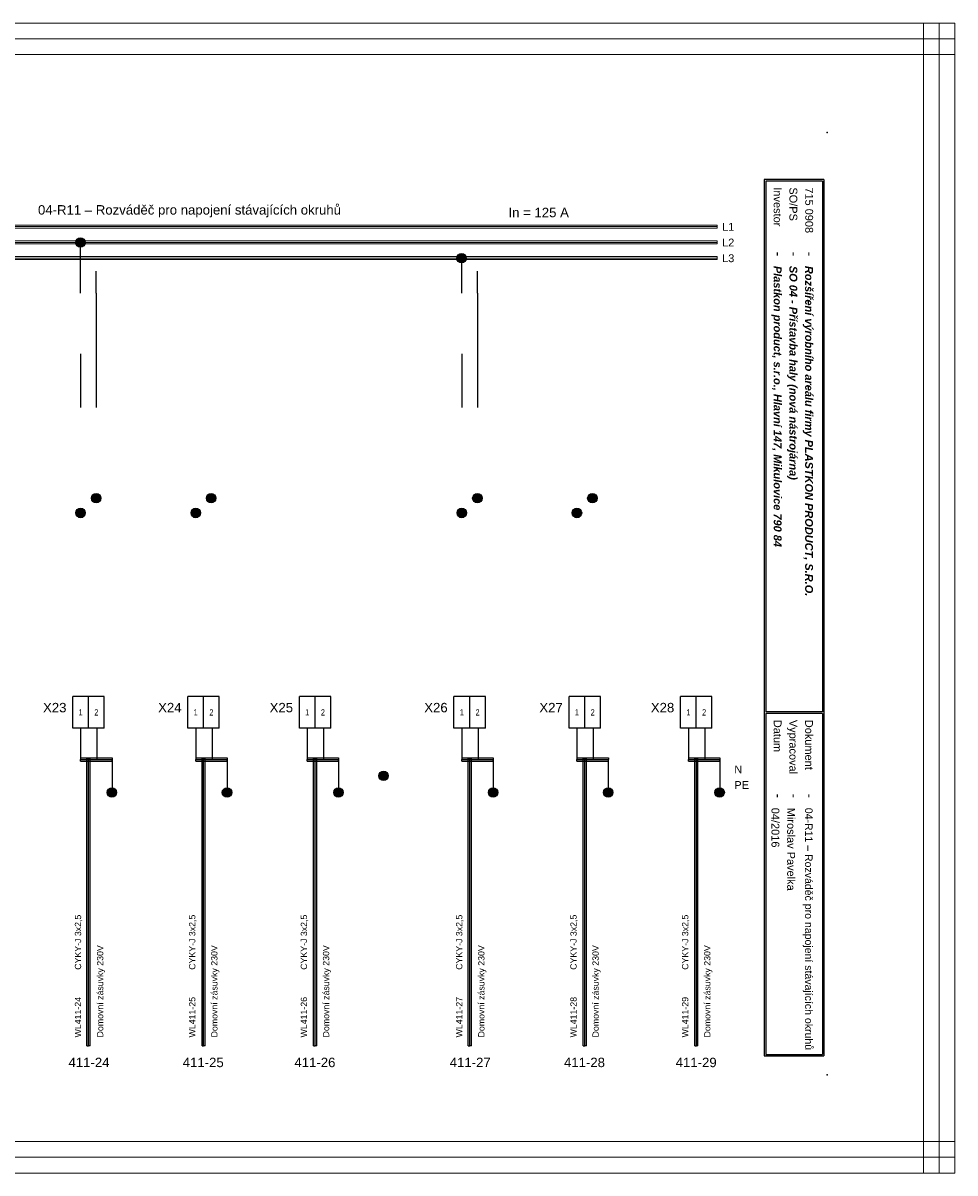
# Model space of a CAD drawing. Extents: x -1152 to 4054, y -4939 to -4246.
# Tile 9 of 19: x 1186 to 1483, y -4939 to -4573. Entities that reach past the tile are written whole.
import ezdxf
from ezdxf.enums import TextEntityAlignment as Align

# ---------------------------------------------------------------- set-up
doc = ezdxf.new("R2010")
doc.units = 0
doc.header["$MEASUREMENT"] = 0
for name, color, linetype in [('1-KRESBA', 7, 'Continuous'), ('__Bílá', 7, 'Continuous'), ('__Oranžová', 30, 'Continuous'), ('__Rudá 010', 10, 'Continuous'), ('__Vínová 220', 220, 'Continuous'), ('__Zelená', 3, 'Continuous')]:
    doc.layers.add(name, color=color, linetype=linetype)
doc.styles.add('Arial', font='arial.ttf')
doc.styles.add('GENERATED_STYLE_1', font='arial.ttf')

# ---------------------------------------------------------------- blocks, each defined once
blk = doc.blocks.new('L0001A02')
at = {"linetype": 'Continuous'}
h = blk.add_hatch(color=256, dxfattribs=at)
edge = h.paths.add_edge_path()
edge.add_arc((0, 0), 1.5, 0, 360)
blk.add_circle((0, 0), 1.5)

msp = doc.modelspace()

# ---------------------------------------------------------------- linework, layer by layer
for p, q in [((1206.75, -4787.73), (1201.75, -4787.73)), ((1201.75, -4797.73), (1201.75, -4787.73)), ((1206.75, -4797.73), (1206.75, -4787.73)), ((1211.75, -4787.73), (1206.75, -4787.73)), ((1206.75, -4797.73), (1206.75, -4787.73)), ((1211.75, -4797.73), (1211.75, -4787.73)), ((1243.38, -4787.73), (1238.38, -4787.73)), ((1238.38, -4797.73), (1238.38, -4787.73)), ((1243.38, -4797.73), (1243.38, -4787.73)), ((1248.38, -4787.73), (1243.38, -4787.73)), ((1243.38, -4797.73), (1243.38, -4787.73)), ((1248.38, -4797.73), (1248.38, -4787.73)), ((1278.86, -4787.73), (1273.86, -4787.73)), ((1273.86, -4797.73), (1273.86, -4787.73)), ((1278.86, -4797.73), (1278.86, -4787.73)), ((1283.86, -4787.73), (1278.86, -4787.73)), ((1278.86, -4797.73), (1278.86, -4787.73)), ((1283.86, -4797.73), (1283.86, -4787.73)), ((1328.07, -4787.73), (1323.07, -4787.73)), ((1323.07, -4797.73), (1323.07, -4787.73)), ((1328.07, -4797.73), (1328.07, -4787.73)), ((1333.07, -4787.73), (1328.07, -4787.73)), ((1328.07, -4797.73), (1328.07, -4787.73)), ((1333.07, -4797.73), (1333.07, -4787.73)), ((1364.7, -4787.73), (1359.7, -4787.73)), ((1359.7, -4797.73), (1359.7, -4787.73)), ((1364.7, -4797.73), (1364.7, -4787.73)), ((1369.7, -4787.73), (1364.7, -4787.73)), ((1364.7, -4797.73), (1364.7, -4787.73)), ((1369.7, -4797.73), (1369.7, -4787.73)), ((1400.18, -4787.73), (1395.18, -4787.73)), ((1395.18, -4797.73), (1395.18, -4787.73)), ((1400.18, -4797.73), (1400.18, -4787.73)), ((1405.18, -4787.73), (1400.18, -4787.73)), ((1400.18, -4797.73), (1400.18, -4787.73)), ((1405.18, -4797.73), (1405.18, -4787.73)), ((1206.75, -4797.73), (1201.75, -4797.73)), ((1211.75, -4797.73), (1206.75, -4797.73)), ((1243.38, -4797.73), (1238.38, -4797.73)), ((1248.38, -4797.73), (1243.38, -4797.73)), ((1278.86, -4797.73), (1273.86, -4797.73)), ((1283.86, -4797.73), (1278.86, -4797.73)), ((1328.07, -4797.73), (1323.07, -4797.73)), ((1333.07, -4797.73), (1328.07, -4797.73)), ((1364.7, -4797.73), (1359.7, -4797.73)), ((1369.7, -4797.73), (1364.7, -4797.73)), ((1400.18, -4797.73), (1395.18, -4797.73)), ((1405.18, -4797.73), (1400.18, -4797.73))]:
    msp.add_line(p, q)
at = {"layer": '1-KRESBA'}
for p, q in [((1204.25, -4659.3), (1204.25, -4642.91)), ((1325.57, -4659.3), (1325.57, -4648.14)), ((1209.25, -4659.3), (1209.25, -4652.27)), ((1330.57, -4659.3), (1330.57, -4652.27)), ((1209.25, -4659.3), (1209.25, -4695.66)), ((1330.57, -4659.3), (1330.57, -4695.66)), ((1204.25, -4678.65), (1204.25, -4695.66)), ((1325.57, -4678.65), (1325.57, -4695.66)), ((1204.25, -4797.73), (1204.25, -4807.73)), ((1209.45, -4797.73), (1209.45, -4807.73)), ((1240.88, -4797.73), (1240.88, -4807.73)), ((1246.07, -4797.73), (1246.07, -4807.73)), ((1276.36, -4797.73), (1276.36, -4807.73)), ((1281.55, -4797.73), (1281.55, -4807.73)), ((1325.57, -4797.73), (1325.57, -4807.73)), ((1330.77, -4797.73), (1330.77, -4807.73)), ((1362.2, -4797.73), (1362.2, -4807.73)), ((1367.39, -4797.73), (1367.39, -4807.73)), ((1397.68, -4797.73), (1397.68, -4807.73)), ((1402.87, -4797.73), (1402.87, -4807.73)), ((1204.25, -4807.23), (1204.25, -4807.73)), ((1204.25, -4807.23), (1214.25, -4807.23)), ((1204.25, -4808.23), (1204.25, -4807.73)), ((1204.25, -4807.73), (1214.25, -4807.73)), ((1204.25, -4808.23), (1214.25, -4808.23)), ((1206.28, -4898.94), (1206.28, -4807.52)), ((1206.28, -4807.52), (1206.78, -4807.52)), ((1206.78, -4898.94), (1206.78, -4807.52)), ((1207.28, -4807.52), (1206.78, -4807.52)), ((1207.28, -4898.94), (1207.28, -4807.52)), ((1214.24, -4807.73), (1214.24, -4817.73)), ((1214.25, -4807.23), (1214.25, -4807.73)), ((1214.25, -4808.23), (1214.25, -4807.73)), ((1240.88, -4807.23), (1240.88, -4807.73)), ((1240.88, -4807.23), (1250.88, -4807.23)), ((1240.88, -4808.23), (1240.88, -4807.73)), ((1240.88, -4807.73), (1250.88, -4807.73)), ((1240.88, -4808.23), (1250.88, -4808.23)), ((1242.91, -4898.94), (1242.91, -4807.52)), ((1242.91, -4807.52), (1243.41, -4807.52)), ((1243.41, -4898.94), (1243.41, -4807.52)), ((1243.91, -4807.52), (1243.41, -4807.52)), ((1243.91, -4898.94), (1243.91, -4807.52)), ((1250.87, -4807.73), (1250.87, -4817.73)), ((1250.88, -4807.23), (1250.88, -4807.73)), ((1250.88, -4808.23), (1250.88, -4807.73)), ((1276.36, -4807.23), (1276.36, -4807.73)), ((1276.36, -4807.23), (1286.36, -4807.23)), ((1276.36, -4808.23), (1276.36, -4807.73)), ((1276.36, -4807.73), (1286.36, -4807.73)), ((1276.36, -4808.23), (1286.36, -4808.23)), ((1278.39, -4898.94), (1278.39, -4807.52)), ((1278.39, -4807.52), (1278.89, -4807.52)), ((1278.89, -4898.94), (1278.89, -4807.52)), ((1279.39, -4807.52), (1278.89, -4807.52)), ((1279.39, -4898.94), (1279.39, -4807.52)), ((1286.35, -4807.73), (1286.35, -4817.73)), ((1286.36, -4807.23), (1286.36, -4807.73)), ((1286.36, -4808.23), (1286.36, -4807.73)), ((1325.57, -4807.23), (1325.57, -4807.73)), ((1325.57, -4807.23), (1335.57, -4807.23)), ((1325.57, -4808.23), (1325.57, -4807.73)), ((1325.57, -4807.73), (1335.57, -4807.73)), ((1325.57, -4808.23), (1335.57, -4808.23)), ((1327.6, -4898.94), (1327.6, -4807.52)), ((1327.6, -4807.52), (1328.1, -4807.52)), ((1328.1, -4898.94), (1328.1, -4807.52)), ((1328.6, -4807.52), (1328.1, -4807.52)), ((1328.6, -4898.94), (1328.6, -4807.52)), ((1335.57, -4807.23), (1335.57, -4807.73)), ((1335.57, -4808.23), (1335.57, -4807.73)), ((1335.57, -4807.73), (1335.57, -4817.73)), ((1362.2, -4807.23), (1362.2, -4807.73)), ((1362.2, -4807.23), (1372.2, -4807.23)), ((1362.2, -4808.23), (1362.2, -4807.73)), ((1362.2, -4807.73), (1372.2, -4807.73)), ((1362.2, -4808.23), (1372.2, -4808.23)), ((1364.23, -4898.94), (1364.23, -4807.52)), ((1364.23, -4807.52), (1364.73, -4807.52)), ((1364.73, -4898.94), (1364.73, -4807.52)), ((1365.23, -4807.52), (1364.73, -4807.52)), ((1365.23, -4898.94), (1365.23, -4807.52)), ((1372.19, -4807.73), (1372.19, -4817.73)), ((1372.2, -4807.23), (1372.2, -4807.73)), ((1372.2, -4808.23), (1372.2, -4807.73)), ((1397.68, -4807.23), (1397.68, -4807.73)), ((1397.68, -4807.23), (1407.68, -4807.23)), ((1397.68, -4808.23), (1397.68, -4807.73)), ((1397.68, -4807.73), (1407.68, -4807.73)), ((1397.68, -4808.23), (1407.68, -4808.23)), ((1399.71, -4898.94), (1399.71, -4807.52)), ((1399.71, -4807.52), (1400.21, -4807.52)), ((1400.21, -4898.94), (1400.21, -4807.52)), ((1400.71, -4807.52), (1400.21, -4807.52)), ((1400.71, -4898.94), (1400.71, -4807.52)), ((1407.67, -4807.73), (1407.67, -4817.73)), ((1407.68, -4807.23), (1407.68, -4807.73)), ((1407.68, -4808.23), (1407.68, -4807.73)), ((1206.28, -4898.94), (1206.78, -4898.94)), ((1207.28, -4898.94), (1206.78, -4898.94)), ((1242.91, -4898.94), (1243.41, -4898.94)), ((1243.91, -4898.94), (1243.41, -4898.94)), ((1278.39, -4898.94), (1278.89, -4898.94)), ((1279.39, -4898.94), (1278.89, -4898.94)), ((1327.6, -4898.94), (1328.1, -4898.94)), ((1328.6, -4898.94), (1328.1, -4898.94)), ((1364.23, -4898.94), (1364.73, -4898.94)), ((1365.23, -4898.94), (1364.73, -4898.94)), ((1399.71, -4898.94), (1400.21, -4898.94)), ((1400.71, -4898.94), (1400.21, -4898.94))]:
    msp.add_line(p, q, dxfattribs=at)
at = {"layer": '__Bílá'}
for p, q in [((1440.83, -4623.12), (1421.83, -4623.12)), ((1421.83, -4623.12), (1421.83, -4902.12)), ((1440.83, -4623.12), (1440.83, -4902.12)), ((1440.33, -4623.62), (1422.33, -4623.62)), ((1422.33, -4623.62), (1422.33, -4792.62)), ((1440.33, -4623.62), (1440.33, -4792.62)), ((1440.33, -4792.62), (1422.33, -4792.62)), ((1440.33, -4793.12), (1422.33, -4793.12)), ((1422.33, -4793.12), (1422.33, -4901.62)), ((1440.33, -4793.12), (1440.33, -4901.62)), ((1422.33, -4901.62), (1440.33, -4901.62)), ((1421.83, -4902.12), (1440.83, -4902.12))]:
    msp.add_line(p, q, dxfattribs=at)
for p in [(1441.83, -4608.12), (1441.83, -4908.12)]:
    msp.add_point(p, dxfattribs=at)
at = {"layer": '__Oranžová', "lineweight": 0}
for p, q in [((1051.83, -4637.62), (1406.83, -4637.62)), ((1051.83, -4638.12), (1406.83, -4638.12)), ((1406.83, -4637.62), (1406.83, -4638.12)), ((1406.83, -4638.62), (1406.83, -4638.12)), ((1051.83, -4638.62), (1406.83, -4638.62)), ((1051.83, -4642.62), (1406.83, -4642.62)), ((1051.83, -4643.12), (1406.83, -4643.12)), ((1051.83, -4643.62), (1406.83, -4643.62)), ((1406.83, -4642.62), (1406.83, -4643.12)), ((1406.83, -4643.62), (1406.83, -4643.12)), ((1051.83, -4647.62), (1406.83, -4647.62)), ((1051.83, -4648.12), (1406.83, -4648.12)), ((1051.83, -4648.62), (1406.83, -4648.62)), ((1406.83, -4647.62), (1406.83, -4648.12)), ((1406.83, -4648.62), (1406.83, -4648.12))]:
    msp.add_line(p, q, dxfattribs=at)
at = {"layer": '__Vínová 220', "lineweight": 0}
for p, q in [((986.12, -4573.3), (1482.52, -4573.3)), ((1472.52, -4939.38), (1472.52, -4573.3)), ((1472.52, -4573.3), (1477.52, -4573.3)), ((1477.52, -4939.38), (1477.52, -4573.3)), ((1482.52, -4573.3), (1477.52, -4573.3)), ((1482.52, -4573.3), (1482.52, -4578.3)), ((1482.52, -4939.38), (1482.52, -4573.3)), ((986.12, -4578.3), (1482.52, -4578.3)), ((1482.52, -4583.3), (1482.52, -4578.3)), ((986.12, -4583.3), (1482.52, -4583.3)), ((986.12, -4929.38), (1482.52, -4929.38)), ((1482.52, -4929.38), (1482.52, -4934.38)), ((986.12, -4934.38), (1482.52, -4934.38)), ((1482.52, -4939.38), (1482.52, -4934.38)), ((986.12, -4939.38), (1482.52, -4939.38)), ((1472.52, -4939.38), (1477.52, -4939.38)), ((1482.52, -4939.38), (1477.52, -4939.38))]:
    msp.add_line(p, q, dxfattribs=at)

# ---------------------------------------------------------------- block references
at = {"layer": '1-KRESBA'}
for p in [(1204.18, -4643.16), (1325.5, -4648.19), (1209.2, -4724.57), (1245.79, -4724.57), (1330.52, -4724.57), (1367.11, -4724.57), (1204.22, -4729.28), (1240.89, -4729.28), (1325.54, -4729.28), (1362.22, -4729.28), (1300.68, -4812.96), (1214.21, -4818.22), (1250.84, -4818.22), (1286.3, -4818.22), (1335.53, -4818.22), (1372.16, -4818.22), (1407.62, -4818.22)]:
    msp.add_blockref('L0001A02', p, dxfattribs=at)

# ---------------------------------------------------------------- texts
at = {"style": 'Arial'}
for tag, p in [('X23', (1199.75, -4792.73)), ('X24', (1236.38, -4792.73)), ('X25', (1271.86, -4792.73)), ('X26', (1321.07, -4792.73)), ('X27', (1357.7, -4792.73)), ('X28', (1393.18, -4792.73))]:
    msp.add_attdef(tag, text='X', height=3, dxfattribs=at).set_placement(p, align=Align.RIGHT)
at = {"style": 'Arial', "width": 0.8}
for tag, p in [('1', (1204.25, -4792.73)), ('2', (1209.25, -4792.73)), ('1', (1240.88, -4792.73)), ('2', (1245.88, -4792.73)), ('1', (1276.36, -4792.73)), ('2', (1281.36, -4792.73)), ('1', (1325.57, -4792.73)), ('2', (1330.57, -4792.73)), ('1', (1362.2, -4792.73)), ('2', (1367.2, -4792.73)), ('1', (1397.68, -4792.73)), ('2', (1402.68, -4792.73))]:
    msp.add_attdef(tag, text='1', height=2, dxfattribs=at).set_placement(p, align=Align.MIDDLE)
at = {"layer": '1-KRESBA', "color": 4, "linetype": 'Continuous', "style": 'Arial'}
msp.add_text('In = 125 A', height=3, dxfattribs=at).set_placement((1340.42, -4635.12))
at = {"layer": '__Bílá', "style": 'Arial'}
for s, height, p in [('Investor', 2.5, (1424.83, -4625.62)), ('SO/PS', 2.5, (1429.83, -4625.62)), ('-', 3, (1424.83, -4646.12)), ('-', 3, (1429.83, -4646.12)), ('-', 3, (1434.83, -4646.12)), ('Datum', 2.5, (1424.83, -4795.12)), ('Vypracoval', 2.5, (1429.83, -4795.12)), ('Dokument', 2.5, (1434.83, -4795.12)), ('-', 3, (1424.83, -4818.62)), ('-', 3, (1429.83, -4818.62)), ('-', 3, (1434.83, -4818.62))]:
    msp.add_text(s, height=height, rotation=270, dxfattribs=at).set_placement(p)
at = {"layer": '__Bílá', "insert": (1190.68, -4635.19), "char_height": 3, "attachment_point": 7, "style": 'Arial'}
msp.add_mtext('04-R11 – Rozváděč pro napojení stávajících okruhů\\P', dxfattribs=at)
at = {"layer": '__Oranžová', "lineweight": 0, "style": 'Arial'}
for s, p in [('L1', (1408.4, -4639.43)), ('L2', (1408.4, -4644.43)), ('L3', (1408.4, -4649.43))]:
    msp.add_text(s, height=2.5, dxfattribs=at).set_placement(p)
at = {"layer": '__Rudá 010', "style": 'Arial'}
for s, p in [('CYKY-J 3x2,5', (1204.42, -4874.69)), ('CYKY-J 3x2,5', (1240.77, -4874.69)), ('CYKY-J 3x2,5', (1276.32, -4874.69)), ('CYKY-J 3x2,5', (1325.74, -4874.69)), ('CYKY-J 3x2,5', (1362.1, -4874.69)), ('CYKY-J 3x2,5', (1397.65, -4874.69)), ('WL411-24', (1204.42, -4896.22)), ('WL411-25', (1240.77, -4896.22)), ('WL411-26', (1276.32, -4896.22)), ('WL411-27', (1325.74, -4896.22)), ('WL411-28', (1362.1, -4896.22)), ('WL411-29', (1397.65, -4896.22))]:
    msp.add_text(s, height=2, rotation=90, dxfattribs=at).set_placement(p)
at = {"layer": '__Rudá 010', "style": 'GENERATED_STYLE_1'}
for s, p in [('411-24', (1206.92, -4905.68)), ('411-25', (1243.27, -4905.68)), ('411-26', (1278.82, -4905.68)), ('411-27', (1328.24, -4905.68)), ('411-28', (1364.6, -4905.68)), ('411-29', (1400.15, -4905.68))]:
    msp.add_text(s, height=3, dxfattribs=at).set_placement(p, align=Align.CENTER)
at = {"layer": '__Rudá 010', "char_height": 2, "width": 62.8406, "attachment_point": 1, "rotation": 90, "style": 'Arial'}
for insert in [(1209.45, -4896.22), (1245.8, -4896.22), (1281.36, -4896.22), (1330.77, -4896.22), (1367.13, -4896.22), (1402.68, -4896.22)]:
    msp.add_mtext('Domovní zásuvky 230V', dxfattribs=dict(at, insert=insert))
at = {"layer": '__Vínová 220', "char_height": 2.5, "attachment_point": 7, "rotation": 270, "style": 'Arial'}
for s, insert in [('715 0908\\P', (1434.83, -4625.62)), ('{\\fArial|b1|i1|c238|p34;Plastkon product, s.r.o., Hlavní 147, Mikulovice 790 84}', (1424.08, -4650.62)), ('{\\fArial|b1|i1|c238|p34;SO 04 - Přístavba haly (nová nástrojárna)}', (1429.08, -4650.62)), ('{\\fArial|b1|i1|c238|p34;Rozšíření výrobního areálu firmy PLASTKON PRODUCT, S.R.O.}', (1434.08, -4650.62)), ('04/2016\\P', (1424.08, -4823.12)), ('Miroslav Pavelka', (1429.08, -4823.12)), ('{\\H2.4;04-R11 – Rozváděč pro napojení stávajících okruhů}\\P', (1434.08, -4823.12))]:
    msp.add_mtext(s, dxfattribs=dict(at, insert=insert))
at = {"layer": '__Zelená', "color": 4, "linetype": 'Continuous', "style": 'Arial'}
msp.add_text('N', height=2.5, dxfattribs=at).set_placement((1412.3, -4812.17))
at = {"layer": '__Zelená', "linetype": 'Continuous', "style": 'Arial'}
msp.add_text('PE', height=2.5, dxfattribs=at).set_placement((1412.3, -4817.12))

doc.saveas('drawing.dxf')
